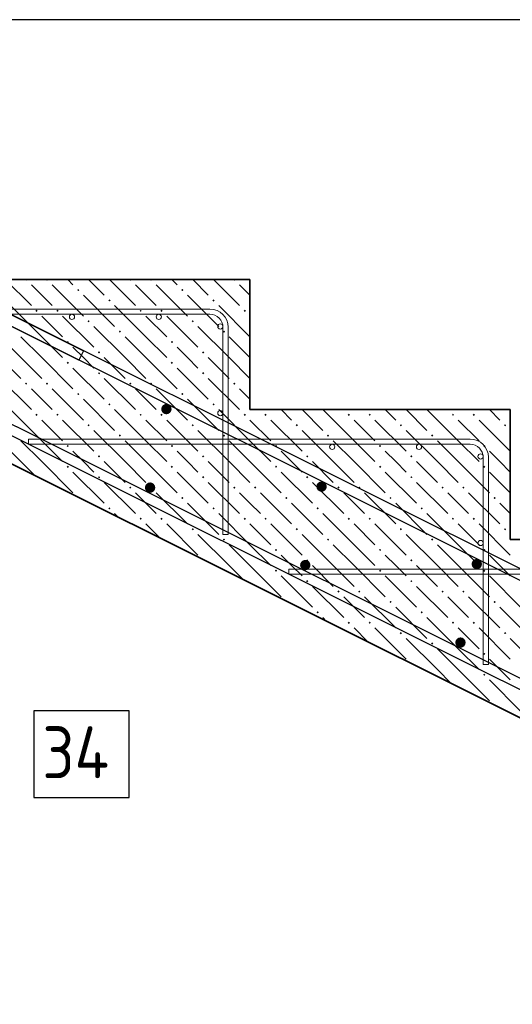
# Model space of a CAD drawing. Header units: millimetres. Extents: x 0 to 21000, y -5 to 14855.
# Tile 8 of 24: x 7254 to 8674, y 10238 to 13078. Entities that reach past the tile are written whole.
import ezdxf

# ---------------------------------------------------------------- set-up
doc = ezdxf.new("R2010")
doc.units = ezdxf.units.MM
doc.layers.add('ЖБ Лестница', color=7, linetype='Continuous', lineweight=25, true_color=0xe0e0ff)
for name, color, linetype, lineweight in [('Обрамление П-обр. равн.', 7, 'Continuous', 25), ('Обрамление проемов стержнями', 7, 'Continuous', 25), ('Размерная линия_ общее', 7, 'Continuous', 13), ('Фоновоя арматура Х1', 7, 'Continuous', 25)]:
    doc.layers.add(name, color=color, linetype=linetype, lineweight=lineweight)
doc.styles.add('ISOCPEUR', font='txt')

msp = doc.modelspace()

# ---------------------------------------------------------------- hatches: boundary and pattern name
at = {"layer": 'ЖБ Лестница', "linetype": 'Continuous', "lineweight": 18, "transparency": 33554687}
for points in [[(7269.7, 12328.4), (7276.2, 12328.4), (7272.9, 12325.2)], [(7329.7, 12328.4), (7336.2, 12328.4), (7332.9, 12325.2)], [(7419.7, 12298.4), (7422.9, 12301.7), (7426.2, 12298.4), (7422.9, 12295.2)], [(7569.7, 12328.4), (7576.2, 12328.4), (7572.9, 12325.2)], [(7629.7, 12328.4), (7636.2, 12328.4), (7632.9, 12325.2)], [(7719.7, 12298.4), (7722.9, 12301.7), (7726.2, 12298.4), (7722.9, 12295.2)], [(7869.7, 12328.4), (7876.2, 12328.4), (7872.9, 12325.2)], [(7509.7, 12268.4), (7512.9, 12271.7), (7516.2, 12268.4), (7512.9, 12265.2)], [(7809.7, 12268.4), (7812.9, 12271.7), (7816.2, 12268.4), (7812.9, 12265.2)], [(7299.7, 12238.4), (7302.9, 12241.7), (7306.2, 12238.4), (7302.9, 12235.2)], [(7359.7, 12238.4), (7362.9, 12241.7), (7366.2, 12238.4), (7362.9, 12235.2)], [(7599.7, 12238.4), (7602.9, 12241.7), (7606.2, 12238.4), (7602.9, 12235.2)], [(7659.7, 12238.4), (7662.9, 12241.7), (7666.2, 12238.4), (7662.9, 12235.2)], [(7899.7, 12238.4), (7902.9, 12241.7), (7906.2, 12238.4), (7902.9, 12235.2)], [(7449.7, 12208.4), (7452.9, 12211.7), (7456.2, 12208.4), (7452.9, 12205.2)], [(7749.7, 12208.4), (7752.9, 12211.7), (7756.2, 12208.4), (7752.9, 12205.2)], [(7539.7, 12178.4), (7542.9, 12181.7), (7546.2, 12178.4), (7542.9, 12175.2)], [(7839.7, 12178.4), (7842.9, 12181.7), (7846.2, 12178.4), (7842.9, 12175.2)], [(7389.7, 12148.4), (7392.9, 12151.7), (7396.2, 12148.4), (7392.9, 12145.2)], [(7689.7, 12148.4), (7692.9, 12151.7), (7696.2, 12148.4), (7692.9, 12145.2)], [(7479.7, 12118.4), (7482.9, 12121.7), (7486.2, 12118.4), (7482.9, 12115.2)], [(7779.7, 12118.4), (7782.9, 12121.7), (7786.2, 12118.4), (7782.9, 12115.2)], [(7389.7, 12088.4), (7392.9, 12091.7), (7396.2, 12088.4), (7392.9, 12085.2)], [(7689.7, 12088.4), (7692.9, 12091.7), (7696.2, 12088.4), (7692.9, 12085.2)], [(7479.7, 12058.4), (7482.9, 12061.7), (7486.2, 12058.4), (7482.9, 12055.2)], [(7779.7, 12058.4), (7782.9, 12061.7), (7786.2, 12058.4), (7782.9, 12055.2)], [(7269.7, 12028.4), (7272.9, 12031.7), (7276.2, 12028.4), (7272.9, 12025.2)], [(7329.7, 12028.4), (7332.9, 12031.7), (7336.2, 12028.4), (7332.9, 12025.2)], [(7569.7, 12028.4), (7572.9, 12031.7), (7576.2, 12028.4), (7572.9, 12025.2)], [(7629.7, 12028.4), (7632.9, 12031.7), (7636.2, 12028.4), (7632.9, 12025.2)], [(7869.7, 12028.4), (7872.9, 12031.7), (7876.2, 12028.4), (7872.9, 12025.2)], [(7419.7, 11998.4), (7422.9, 12001.7), (7426.2, 11998.4), (7422.9, 11995.2)], [(7719.7, 11998.4), (7722.9, 12001.7), (7726.2, 11998.4), (7722.9, 11995.2)], [(7509.7, 11968.4), (7512.9, 11971.7), (7516.2, 11968.4), (7512.9, 11965.2)], [(7809.7, 11968.4), (7812.9, 11971.7), (7816.2, 11968.4), (7812.9, 11965.2)], [(7299.7, 11938.4), (7302.9, 11941.7), (7306.2, 11938.4), (7302.9, 11935.2)], [(7359.7, 11938.4), (7362.9, 11941.7), (7366.2, 11938.4), (7362.9, 11935.2)], [(7599.7, 11938.4), (7602.9, 11941.7), (7606.2, 11938.4), (7602.9, 11935.2)], [(7659.7, 11938.4), (7662.9, 11941.7), (7666.2, 11938.4), (7662.9, 11935.2)], [(7899.7, 11938.4), (7902.9, 11941.7), (7906.2, 11938.4), (7902.9, 11935.2)], [(7959.7, 11938.4), (7962.9, 11941.7), (7966.2, 11938.4), (7962.9, 11935.2)], [(8199.7, 11938.4), (8202.9, 11941.7), (8206.2, 11938.4), (8202.9, 11935.2)], [(8259.7, 11938.4), (8262.9, 11941.7), (8266.2, 11938.4), (8262.9, 11935.2)], [(8499.7, 11938.4), (8502.9, 11941.7), (8506.2, 11938.4), (8502.9, 11935.2)], [(8559.7, 11938.4), (8562.9, 11941.7), (8566.2, 11938.4), (8562.9, 11935.2)], [(7449.7, 11908.4), (7452.9, 11911.7), (7456.2, 11908.4), (7452.9, 11905.2)], [(7749.7, 11908.4), (7752.9, 11911.7), (7756.2, 11908.4), (7752.9, 11905.2)], [(8049.7, 11908.4), (8052.9, 11911.7), (8056.2, 11908.4), (8052.9, 11905.2)], [(8349.7, 11908.4), (8352.9, 11911.7), (8356.2, 11908.4), (8352.9, 11905.2)], [(8649.7, 11908.4), (8652.9, 11911.7), (8656.2, 11908.4), (8652.9, 11905.2)], [(7539.7, 11878.4), (7542.9, 11881.7), (7546.2, 11878.4), (7542.9, 11875.2)], [(7839.7, 11878.4), (7842.9, 11881.7), (7846.2, 11878.4), (7842.9, 11875.2)], [(8139.7, 11878.4), (8142.9, 11881.7), (8146.2, 11878.4), (8142.9, 11875.2)], [(8439.7, 11878.4), (8442.9, 11881.7), (8446.2, 11878.4), (8442.9, 11875.2)], [(7389.7, 11848.4), (7392.9, 11851.7), (7396.2, 11848.4), (7392.9, 11845.2)], [(7689.7, 11848.4), (7692.9, 11851.7), (7696.2, 11848.4), (7692.9, 11845.2)], [(7989.7, 11848.4), (7992.9, 11851.7), (7996.2, 11848.4), (7992.9, 11845.2)], [(8289.7, 11848.4), (8292.9, 11851.7), (8296.2, 11848.4), (8292.9, 11845.2)], [(8589.7, 11848.4), (8592.9, 11851.7), (8596.2, 11848.4), (8592.9, 11845.2)], [(7479.7, 11818.4), (7482.9, 11821.7), (7486.2, 11818.4), (7482.9, 11815.2)], [(7779.7, 11818.4), (7782.9, 11821.7), (7786.2, 11818.4), (7782.9, 11815.2)], [(8079.7, 11818.4), (8082.9, 11821.7), (8086.2, 11818.4), (8082.9, 11815.2)], [(8379.7, 11818.4), (8382.9, 11821.7), (8386.2, 11818.4), (8382.9, 11815.2)], [(7389.7, 11788.4), (7392.9, 11791.7), (7396.2, 11788.4), (7392.9, 11785.2)], [(7689.7, 11788.4), (7692.9, 11791.7), (7696.2, 11788.4), (7692.9, 11785.2)], [(7989.7, 11788.4), (7992.9, 11791.7), (7996.2, 11788.4), (7992.9, 11785.2)], [(8289.7, 11788.4), (8292.9, 11791.7), (8296.2, 11788.4), (8292.9, 11785.2)], [(8589.7, 11788.4), (8592.9, 11791.7), (8596.2, 11788.4), (8592.9, 11785.2)], [(7479.7, 11758.4), (7482.9, 11761.7), (7486.2, 11758.4), (7482.9, 11755.2)], [(7779.7, 11758.4), (7782.9, 11761.7), (7786.2, 11758.4), (7782.9, 11755.2)], [(8079.7, 11758.4), (8082.9, 11761.7), (8086.2, 11758.4), (8082.9, 11755.2)], [(8379.7, 11758.4), (8382.9, 11761.7), (8386.2, 11758.4), (8382.9, 11755.2)], [(7569.7, 11728.4), (7572.9, 11731.7), (7576.2, 11728.4), (7572.9, 11725.2)], [(7629.7, 11728.4), (7632.9, 11731.7), (7636.2, 11728.4), (7632.9, 11725.2)], [(7869.7, 11728.4), (7872.9, 11731.7), (7876.2, 11728.4), (7872.9, 11725.2)], [(7929.7, 11728.4), (7932.9, 11731.7), (7936.2, 11728.4), (7932.9, 11725.2)], [(8169.7, 11728.4), (8172.9, 11731.7), (8176.2, 11728.4), (8172.9, 11725.2)], [(8229.7, 11728.4), (8232.9, 11731.7), (8236.2, 11728.4), (8232.9, 11725.2)], [(8469.7, 11728.4), (8472.9, 11731.7), (8476.2, 11728.4), (8472.9, 11725.2)], [(8529.7, 11728.4), (8532.9, 11731.7), (8536.2, 11728.4), (8532.9, 11725.2)], [(7422.4, 11701.2), (7422.9, 11701.7), (7424.4, 11700.2)], [(7719.7, 11698.4), (7722.9, 11701.7), (7726.2, 11698.4), (7722.9, 11695.2)], [(8019.7, 11698.4), (8022.9, 11701.7), (8026.2, 11698.4), (8022.9, 11695.2)], [(8319.7, 11698.4), (8322.9, 11701.7), (8326.2, 11698.4), (8322.9, 11695.2)], [(8619.7, 11698.4), (8622.9, 11701.7), (8626.2, 11698.4), (8622.9, 11695.2)], [(7509.7, 11668.4), (7512.9, 11671.7), (7516.2, 11668.4), (7512.9, 11665.2)], [(7809.7, 11668.4), (7812.9, 11671.7), (7816.2, 11668.4), (7812.9, 11665.2)], [(8109.7, 11668.4), (8112.9, 11671.7), (8116.2, 11668.4), (8112.9, 11665.2)], [(8409.7, 11668.4), (8412.9, 11671.7), (8416.2, 11668.4), (8412.9, 11665.2)], [(7599.7, 11638.4), (7602.9, 11641.7), (7606.2, 11638.4), (7602.9, 11635.2)], [(7659.7, 11638.4), (7662.9, 11641.7), (7666.2, 11638.4), (7662.9, 11635.2)], [(7899.7, 11638.4), (7902.9, 11641.7), (7906.2, 11638.4), (7902.9, 11635.2)], [(7959.7, 11638.4), (7962.9, 11641.7), (7966.2, 11638.4), (7962.9, 11635.2)], [(8199.7, 11638.4), (8202.9, 11641.7), (8206.2, 11638.4), (8202.9, 11635.2)], [(8259.7, 11638.4), (8262.9, 11641.7), (8266.2, 11638.4), (8262.9, 11635.2)], [(8499.7, 11638.4), (8502.9, 11641.7), (8506.2, 11638.4), (8502.9, 11635.2)], [(8559.7, 11638.4), (8562.9, 11641.7), (8566.2, 11638.4), (8562.9, 11635.2)], [(7749.7, 11608.4), (7752.9, 11611.7), (7756.2, 11608.4), (7752.9, 11605.2)], [(8049.7, 11608.4), (8052.9, 11611.7), (8056.2, 11608.4), (8052.9, 11605.2)], [(8349.7, 11608.4), (8352.9, 11611.7), (8356.2, 11608.4), (8352.9, 11605.2)], [(8649.7, 11608.4), (8652.9, 11611.7), (8656.2, 11608.4), (8652.9, 11605.2)], [(7839.7, 11578.4), (7842.9, 11581.7), (7846.2, 11578.4), (7842.9, 11575.2)], [(8139.7, 11578.4), (8142.9, 11581.7), (8146.2, 11578.4), (8142.9, 11575.2)], [(8439.7, 11578.4), (8442.9, 11581.7), (8446.2, 11578.4), (8442.9, 11575.2)], [(7989.7, 11548.4), (7992.9, 11551.7), (7996.2, 11548.4), (7992.9, 11545.2)], [(8289.7, 11548.4), (8292.9, 11551.7), (8296.2, 11548.4), (8292.9, 11545.2)], [(8589.7, 11548.4), (8592.9, 11551.7), (8596.2, 11548.4), (8592.9, 11545.2)], [(7782.4, 11521.2), (7782.9, 11521.7), (7784.4, 11520.2)], [(8079.7, 11518.4), (8082.9, 11521.7), (8086.2, 11518.4), (8082.9, 11515.2)], [(8379.7, 11518.4), (8382.9, 11521.7), (8386.2, 11518.4), (8382.9, 11515.2)], [(7989.7, 11488.4), (7992.9, 11491.7), (7996.2, 11488.4), (7992.9, 11485.2)], [(8289.7, 11488.4), (8292.9, 11491.7), (8296.2, 11488.4), (8292.9, 11485.2)], [(8589.7, 11488.4), (8592.9, 11491.7), (8596.2, 11488.4), (8592.9, 11485.2)], [(8079.7, 11458.4), (8082.9, 11461.7), (8086.2, 11458.4), (8082.9, 11455.2)], [(8379.7, 11458.4), (8382.9, 11461.7), (8386.2, 11458.4), (8382.9, 11455.2)], [(8169.7, 11428.4), (8172.9, 11431.7), (8176.2, 11428.4), (8172.9, 11425.2)], [(8229.7, 11428.4), (8232.9, 11431.7), (8236.2, 11428.4), (8232.9, 11425.2)], [(8469.7, 11428.4), (8472.9, 11431.7), (8476.2, 11428.4), (8472.9, 11425.2)], [(8529.7, 11428.4), (8532.9, 11431.7), (8536.2, 11428.4), (8532.9, 11425.2)], [(8022.4, 11401.2), (8022.9, 11401.7), (8024.4, 11400.2)], [(8319.7, 11398.4), (8322.9, 11401.7), (8326.2, 11398.4), (8322.9, 11395.2)], [(8619.7, 11398.4), (8622.9, 11401.7), (8626.2, 11398.4), (8622.9, 11395.2)], [(8109.7, 11368.4), (8112.9, 11371.7), (8116.2, 11368.4), (8112.9, 11365.2)], [(8409.7, 11368.4), (8412.9, 11371.7), (8416.2, 11368.4), (8412.9, 11365.2)], [(8199.7, 11338.4), (8202.9, 11341.7), (8206.2, 11338.4), (8202.9, 11335.2)], [(8259.7, 11338.4), (8262.9, 11341.7), (8266.2, 11338.4), (8262.9, 11335.2)], [(8499.7, 11338.4), (8502.9, 11341.7), (8506.2, 11338.4), (8502.9, 11335.2)], [(8559.7, 11338.4), (8562.9, 11341.7), (8566.2, 11338.4), (8562.9, 11335.2)], [(8349.7, 11308.4), (8352.9, 11311.7), (8356.2, 11308.4), (8352.9, 11305.2)], [(8649.7, 11308.4), (8652.9, 11311.7), (8656.2, 11308.4), (8652.9, 11305.2)], [(8439.7, 11278.4), (8442.9, 11281.7), (8446.2, 11278.4), (8442.9, 11275.2)], [(8589.7, 11248.4), (8592.9, 11251.7), (8596.2, 11248.4), (8592.9, 11245.2)], [(8382.4, 11221.2), (8382.9, 11221.7), (8384.4, 11220.2)], [(8589.7, 11188.4), (8592.9, 11191.7), (8596.2, 11188.4), (8592.9, 11185.2)], [(8622.4, 11101.2), (8622.9, 11101.7), (8624.4, 11100.2)]]:
    msp.add_hatch(color=7, dxfattribs=at).paths.add_polyline_path(points, flags=16)
at = {"layer": 'Фоновоя арматура Х1', "linetype": 'Continuous', "lineweight": 35, "transparency": 33554687}
for points in [[(7692, 11954.9), (7690.9, 11960.7), (7687.6, 11965.5), (7682.8, 11968.8), (7677, 11969.9), (7671.3, 11968.8), (7666.4, 11965.5), (7663.2, 11960.7), (7662, 11954.9), (7663.2, 11949.2), (7666.4, 11944.3), (7671.3, 11941.1), (7677, 11939.9), (7682.8, 11941.1), (7687.6, 11944.3), (7690.9, 11949.2)], [(7645.1, 11728.4), (7643.9, 11734.2), (7640.7, 11739), (7635.8, 11742.3), (7630.1, 11743.4), (7624.3, 11742.3), (7619.5, 11739), (7616.2, 11734.2), (7615.1, 11728.4), (7616.2, 11722.7), (7619.5, 11717.8), (7624.3, 11714.6), (7630.1, 11713.4), (7635.8, 11714.6), (7640.7, 11717.8), (7643.9, 11722.7)], [(8139.2, 11731.3), (8138.1, 11737.1), (8134.8, 11741.9), (8130, 11745.2), (8124.2, 11746.3), (8118.5, 11745.2), (8113.6, 11741.9), (8110.4, 11737.1), (8109.2, 11731.3), (8110.4, 11725.6), (8113.6, 11720.7), (8118.5, 11717.5), (8124.2, 11716.3), (8130, 11717.5), (8134.8, 11720.7), (8138.1, 11725.6)], [(8092.3, 11504.8), (8091.1, 11510.5), (8087.9, 11515.4), (8083, 11518.7), (8077.3, 11519.8), (8071.5, 11518.7), (8066.7, 11515.4), (8063.4, 11510.5), (8062.3, 11504.8), (8063.4, 11499.1), (8066.7, 11494.2), (8071.5, 11491), (8077.3, 11489.8), (8083, 11491), (8087.9, 11494.2), (8091.1, 11499.1)], [(8586.4, 11507.7), (8585.3, 11513.5), (8582.1, 11518.3), (8577.2, 11521.6), (8571.5, 11522.7), (8565.7, 11521.6), (8560.8, 11518.3), (8557.6, 11513.5), (8556.4, 11507.7), (8557.6, 11502), (8560.8, 11497.1), (8565.7, 11493.9), (8571.5, 11492.7), (8577.2, 11493.9), (8582.1, 11497.1), (8585.3, 11502)], [(8539.5, 11281.2), (8538.3, 11286.9), (8535.1, 11291.8), (8530.2, 11295.1), (8524.5, 11296.2), (8518.8, 11295.1), (8513.9, 11291.8), (8510.6, 11286.9), (8509.5, 11281.2), (8510.6, 11275.5), (8513.9, 11270.6), (8518.8, 11267.3), (8524.5, 11266.2), (8530.2, 11267.3), (8535.1, 11270.6), (8538.3, 11275.5)]]:
    msp.add_hatch(color=7, dxfattribs=at).paths.add_polyline_path(points)

# ---------------------------------------------------------------- linework, layer by layer
at = {"color": 7, "linetype": 'Continuous', "lineweight": 25, "transparency": 33554687}
for points in [[(2355, 13015.9), (5629.4, 13015.9), (5635, 13015.7), (5640.8, 13015.2), (5646.5, 13014.3), (5652.1, 13013.1), (5657.6, 13011.7), (5663.1, 13009.9), (5668.5, 13007.8), (5673.6, 13005.5), (14543, 8570.8)], [(14530.1, 8543.7), (5660.7, 12978.4), (5656.9, 12980.1), (5653.1, 12981.6), (5649.1, 12982.9), (5645.2, 12983.9), (5641.2, 12984.8), (5637.1, 12985.4), (5633, 12985.8), (5628.8, 12985.9), (2355, 12985.9), (2355, 13015.9)], [(13890.2, 8547.8), (5011.2, 12987.4), (5007.3, 12989.1), (5003.5, 12990.6), (4999.6, 12991.8), (4995.6, 12992.9), (4991.6, 12993.7), (4987.5, 12994.3), (4983.4, 12994.7), (4979.2, 12994.9), (3749.6, 12994.9), (3749.6, 13024.9), (4979.8, 13024.9), (4985.5, 13024.7), (4991.2, 13024.1), (4996.9, 13023.3), (5002.5, 13022.1), (5008, 13020.6), (5013.5, 13018.8), (5018.9, 13016.8), (5024, 13014.5), (13903.1, 8574.9)]]:
    msp.add_lwpolyline(points, dxfattribs=at)
at = {"layer": 'ЖБ Лестница', "color": 7, "linetype": 'Continuous', "lineweight": 35, "transparency": 33554687}
for p, q in [((5667.9, 12578.4), (13917.9, 8453.4)), ((7917.9, 12328.4), (7167.9, 12328.4)), ((7917.9, 11953.4), (7917.9, 12328.4)), ((8667.9, 11953.4), (7917.9, 11953.4)), ((8667.9, 11578.4), (8667.9, 11953.4)), ((9417.9, 11578.4), (8667.9, 11578.4))]:
    msp.add_line(p, q, dxfattribs=at)
at = {"layer": 'ЖБ Лестница', "color": 9, "linetype": 'Continuous', "lineweight": 18, "true_color": 0xc7c7c7, "transparency": 33554687}
for p, q in [((7212.9, 12328.4), (7287.9, 12253.4)), ((7317.9, 12283.4), (7287.9, 12313.4)), ((7347.9, 12313.4), (7437.9, 12223.4)), ((7392.9, 12328.4), (7407.9, 12313.4)), ((7452.9, 12328.4), (7497.9, 12283.4)), ((7512.9, 12328.4), (7587.9, 12253.4)), ((7617.9, 12283.4), (7587.9, 12313.4)), ((7647.9, 12313.4), (7737.9, 12223.4)), ((7692.9, 12328.4), (7707.9, 12313.4)), ((7752.9, 12328.4), (7797.9, 12283.4)), ((7812.9, 12328.4), (7887.9, 12253.4)), ((7917.9, 12283.4), (7887.9, 12313.4)), ((7347.9, 12253.4), (7317.9, 12283.4)), ((7437.9, 12283.4), (7527.9, 12193.4)), ((7647.9, 12253.4), (7617.9, 12283.4)), ((7737.9, 12283.4), (7827.9, 12193.4)), ((7317.9, 12163.4), (7227.9, 12253.4)), ((7617.9, 12163.4), (7527.9, 12253.4)), ((7917.9, 12163.4), (7827.9, 12253.4)), ((7317.9, 12223.4), (7377.9, 12163.4)), ((7377.9, 12223.4), (7467.9, 12133.4)), ((7617.9, 12223.4), (7677.9, 12163.4)), ((7677.9, 12223.4), (7767.9, 12133.4)), ((7257.9, 12103.4), (7167.9, 12193.4)), ((7557.9, 12103.4), (7467.9, 12193.4)), ((7857.9, 12103.4), (7767.9, 12193.4)), ((7257.9, 12163.4), (7317.9, 12103.4)), ((7317.9, 12163.4), (7377.9, 12103.4)), ((7557.9, 12163.4), (7617.9, 12103.4)), ((7617.9, 12163.4), (7677.9, 12103.4)), ((7857.9, 12163.4), (7917.9, 12103.4)), ((7437.9, 12103.4), (7407.9, 12133.4)), ((7737.9, 12103.4), (7707.9, 12133.4)), ((7197.9, 12103.4), (7257.9, 12043.4)), ((7257.9, 12103.4), (7317.9, 12043.4)), ((7317.9, 12103.4), (7407.9, 12013.4)), ((7467.9, 12073.4), (7437.9, 12103.4)), ((7497.9, 12103.4), (7557.9, 12043.4)), ((7557.9, 12103.4), (7617.9, 12043.4)), ((7617.9, 12103.4), (7707.9, 12013.4)), ((7767.9, 12073.4), (7737.9, 12103.4)), ((7797.9, 12103.4), (7857.9, 12043.4)), ((7857.9, 12103.4), (7917.9, 12043.4)), ((7917.9, 12103.4), (7917.9, 12103.4)), ((7407.9, 12073.4), (7497.9, 11983.4)), ((7707.9, 12073.4), (7797.9, 11983.4)), ((7197.9, 12043.4), (7287.9, 11953.4)), ((7497.9, 12043.4), (7587.9, 11953.4)), ((7797.9, 12043.4), (7887.9, 11953.4)), ((7317.9, 11983.4), (7287.9, 12013.4)), ((7347.9, 12013.4), (7437.9, 11923.4)), ((7617.9, 11983.4), (7587.9, 12013.4)), ((7647.9, 12013.4), (7737.9, 11923.4)), ((7917.9, 11983.4), (7887.9, 12013.4)), ((7347.9, 11953.4), (7317.9, 11983.4)), ((7437.9, 11983.4), (7527.9, 11893.4)), ((7647.9, 11953.4), (7617.9, 11983.4)), ((7737.9, 11983.4), (7827.9, 11893.4)), ((7917.9, 11983.4), (7917.9, 11983.4)), ((7317.9, 11863.4), (7227.9, 11953.4)), ((7617.9, 11863.4), (7527.9, 11953.4)), ((7917.9, 11863.4), (7827.9, 11953.4)), ((7947.9, 11953.4), (7947.9, 11953.4)), ((8007.9, 11953.4), (8037.9, 11923.4)), ((8067.9, 11953.4), (8127.9, 11893.4)), ((8217.9, 11863.4), (8127.9, 11953.4)), ((8187.9, 11953.4), (8187.9, 11953.4)), ((8247.9, 11953.4), (8247.9, 11953.4)), ((8307.9, 11953.4), (8337.9, 11923.4)), ((8367.9, 11953.4), (8427.9, 11893.4)), ((8517.9, 11863.4), (8427.9, 11953.4)), ((8487.9, 11953.4), (8487.9, 11953.4)), ((8547.9, 11953.4), (8547.9, 11953.4)), ((8607.9, 11953.4), (8637.9, 11923.4)), ((8667.9, 11953.4), (8667.9, 11953.4)), ((7317.9, 11923.4), (7377.9, 11863.4)), ((7377.9, 11923.4), (7467.9, 11833.4)), ((7617.9, 11923.4), (7677.9, 11863.4)), ((7677.9, 11923.4), (7767.9, 11833.4)), ((7917.9, 11923.4), (7977.9, 11863.4)), ((7977.9, 11923.4), (8067.9, 11833.4)), ((8217.9, 11923.4), (8277.9, 11863.4)), ((8277.9, 11923.4), (8367.9, 11833.4)), ((8517.9, 11923.4), (8577.9, 11863.4)), ((8577.9, 11923.4), (8667.9, 11833.4)), ((7257.9, 11803.4), (7167.9, 11893.4)), ((7557.9, 11803.4), (7467.9, 11893.4)), ((7857.9, 11803.4), (7767.9, 11893.4)), ((8157.9, 11803.4), (8067.9, 11893.4)), ((8457.9, 11803.4), (8367.9, 11893.4)), ((8667.9, 11893.4), (8667.9, 11893.4)), ((7257.9, 11863.4), (7317.9, 11803.4)), ((7317.9, 11863.4), (7377.9, 11803.4)), ((7557.9, 11863.4), (7617.9, 11803.4)), ((7617.9, 11863.4), (7677.9, 11803.4)), ((7857.9, 11863.4), (7917.9, 11803.4)), ((7917.9, 11863.4), (7977.9, 11803.4)), ((8157.9, 11863.4), (8217.9, 11803.4)), ((8217.9, 11863.4), (8277.9, 11803.4)), ((8457.9, 11863.4), (8517.9, 11803.4)), ((8517.9, 11863.4), (8577.9, 11803.4)), ((7437.9, 11803.4), (7407.9, 11833.4)), ((7737.9, 11803.4), (7707.9, 11833.4)), ((8037.9, 11803.4), (8007.9, 11833.4)), ((8337.9, 11803.4), (8307.9, 11833.4)), ((8637.9, 11803.4), (8607.9, 11833.4)), ((7257.9, 11803.4), (7297.9, 11763.4)), ((7317.9, 11803.4), (7407.9, 11713.4)), ((7467.9, 11773.4), (7437.9, 11803.4)), ((7497.9, 11803.4), (7557.9, 11743.4)), ((7557.9, 11803.4), (7617.9, 11743.4)), ((7617.9, 11803.4), (7707.9, 11713.4)), ((7767.9, 11773.4), (7737.9, 11803.4)), ((7797.9, 11803.4), (7857.9, 11743.4)), ((7857.9, 11803.4), (7917.9, 11743.4)), ((7917.9, 11803.4), (8007.9, 11713.4)), ((8067.9, 11773.4), (8037.9, 11803.4)), ((8097.9, 11803.4), (8157.9, 11743.4)), ((8157.9, 11803.4), (8217.9, 11743.4)), ((8217.9, 11803.4), (8307.9, 11713.4)), ((8367.9, 11773.4), (8337.9, 11803.4)), ((8397.9, 11803.4), (8457.9, 11743.4)), ((8457.9, 11803.4), (8517.9, 11743.4)), ((8517.9, 11803.4), (8607.9, 11713.4)), ((8667.9, 11773.4), (8637.9, 11803.4)), ((7407.9, 11773.4), (7497.9, 11683.4)), ((7707.9, 11773.4), (7797.9, 11683.4)), ((8007.9, 11773.4), (8097.9, 11683.4)), ((8307.9, 11773.4), (8397.9, 11683.4)), ((8607.9, 11773.4), (8667.9, 11713.4)), ((7497.9, 11743.4), (7587.9, 11653.4)), ((7797.9, 11743.4), (7887.9, 11653.4)), ((8097.9, 11743.4), (8187.9, 11653.4)), ((8397.9, 11743.4), (8487.9, 11653.4)), ((7617.9, 11683.4), (7587.9, 11713.4)), ((7647.9, 11713.4), (7737.9, 11623.4)), ((7917.9, 11683.4), (7887.9, 11713.4)), ((7947.9, 11713.4), (8037.9, 11623.4)), ((8217.9, 11683.4), (8187.9, 11713.4)), ((8247.9, 11713.4), (8337.9, 11623.4)), ((8517.9, 11683.4), (8487.9, 11713.4)), ((8547.9, 11713.4), (8637.9, 11623.4)), ((7647.9, 11653.4), (7617.9, 11683.4)), ((7737.9, 11683.4), (7827.9, 11593.4)), ((7947.9, 11653.4), (7917.9, 11683.4)), ((8037.9, 11683.4), (8127.9, 11593.4)), ((8247.9, 11653.4), (8217.9, 11683.4)), ((8337.9, 11683.4), (8427.9, 11593.4)), ((8547.9, 11653.4), (8517.9, 11683.4)), ((8637.9, 11683.4), (8667.9, 11653.4)), ((7537.9, 11643.4), (7527.9, 11653.4)), ((7917.9, 11563.4), (7827.9, 11653.4)), ((8217.9, 11563.4), (8127.9, 11653.4)), ((8517.9, 11563.4), (8427.9, 11653.4)), ((7617.9, 11623.4), (7657.9, 11583.4)), ((7677.9, 11623.4), (7767.9, 11533.4)), ((7917.9, 11623.4), (7977.9, 11563.4)), ((7977.9, 11623.4), (8067.9, 11533.4)), ((8217.9, 11623.4), (8277.9, 11563.4)), ((8277.9, 11623.4), (8367.9, 11533.4)), ((8517.9, 11623.4), (8577.9, 11563.4)), ((8577.9, 11623.4), (8667.9, 11533.4)), ((7857.9, 11503.4), (7767.9, 11593.4)), ((8157.9, 11503.4), (8067.9, 11593.4)), ((8457.9, 11503.4), (8367.9, 11593.4)), ((8667.9, 11593.4), (8667.9, 11593.4)), ((7857.9, 11563.4), (7917.9, 11503.4)), ((7917.9, 11563.4), (7977.9, 11503.4)), ((8157.9, 11563.4), (8217.9, 11503.4)), ((8217.9, 11563.4), (8277.9, 11503.4)), ((8457.9, 11563.4), (8517.9, 11503.4)), ((8517.9, 11563.4), (8577.9, 11503.4)), ((8037.9, 11503.4), (8007.9, 11533.4)), ((8337.9, 11503.4), (8307.9, 11533.4)), ((8637.9, 11503.4), (8607.9, 11533.4)), ((7857.9, 11503.4), (7897.9, 11463.4)), ((7917.9, 11503.4), (8007.9, 11413.4)), ((8067.9, 11473.4), (8037.9, 11503.4)), ((8097.9, 11503.4), (8157.9, 11443.4)), ((8157.9, 11503.4), (8217.9, 11443.4)), ((8217.9, 11503.4), (8307.9, 11413.4)), ((8367.9, 11473.4), (8337.9, 11503.4)), ((8397.9, 11503.4), (8457.9, 11443.4)), ((8457.9, 11503.4), (8517.9, 11443.4)), ((8517.9, 11503.4), (8607.9, 11413.4)), ((8667.9, 11473.4), (8637.9, 11503.4)), ((8007.9, 11473.4), (8097.9, 11383.4)), ((8307.9, 11473.4), (8397.9, 11383.4)), ((8607.9, 11473.4), (8697.9, 11383.4)), ((8097.9, 11443.4), (8187.9, 11353.4)), ((8397.9, 11443.4), (8487.9, 11353.4)), ((8217.9, 11383.4), (8187.9, 11413.4)), ((8247.9, 11413.4), (8337.9, 11323.4)), ((8517.9, 11383.4), (8487.9, 11413.4)), ((8547.9, 11413.4), (8637.9, 11323.4)), ((8247.9, 11353.4), (8217.9, 11383.4)), ((8337.9, 11383.4), (8427.9, 11293.4)), ((8547.9, 11353.4), (8517.9, 11383.4)), ((8637.9, 11383.4), (8727.9, 11293.4)), ((8137.9, 11343.4), (8127.9, 11353.4)), ((8517.9, 11263.4), (8427.9, 11353.4)), ((8217.9, 11323.4), (8257.9, 11283.4)), ((8277.9, 11323.4), (8367.9, 11233.4)), ((8517.9, 11323.4), (8577.9, 11263.4)), ((8577.9, 11323.4), (8667.9, 11233.4)), ((8457.9, 11203.4), (8367.9, 11293.4)), ((8757.9, 11203.4), (8667.9, 11293.4)), ((8457.9, 11263.4), (8517.9, 11203.4)), ((8517.9, 11263.4), (8577.9, 11203.4)), ((8637.9, 11203.4), (8607.9, 11233.4)), ((8457.9, 11203.4), (8497.9, 11163.4)), ((8517.9, 11203.4), (8607.9, 11113.4)), ((8667.9, 11173.4), (8637.9, 11203.4)), ((8607.9, 11173.4), (8697.9, 11083.4))]:
    msp.add_line(p, q, dxfattribs=at)
at = {"layer": 'Обрамление П-обр. равн.', "color": 38, "linetype": 'Continuous', "lineweight": 25, "true_color": 0x5f1e0f, "transparency": 33554687}
msp.add_lwpolyline([(7425.1, 12096.2), (6325.7, 12645.9), (6321.9, 12647.6), (6318.1, 12649.1), (6314.1, 12650.4), (6310.2, 12651.4), (6306.2, 12652.3), (6302.1, 12652.9), (6298, 12653.3), (6293.8, 12653.4), (2355, 12653.4), (2355, 12683.4), (6294.4, 12683.4), (6300, 12683.2), (6305.8, 12682.7), (6311.5, 12681.8), (6317.1, 12680.6), (6322.6, 12679.2), (6328.1, 12677.4), (6333.5, 12675.3), (6338.6, 12673), (7438.5, 12123.1), (7425.1, 12096.2)], dxfattribs=at)
at = {"layer": 'Обрамление П-обр. равн.', "color": 7, "linetype": 'Continuous', "lineweight": 25, "transparency": 33554687}
msp.add_lwpolyline([(7294.6, 10834.7), (7569.5, 10834.7), (7569.5, 11084.7), (7294.6, 11084.7), (7294.6, 10834.7)], dxfattribs=at)
at = {"layer": 'Обрамление проемов стержнями', "color": 7, "linetype": 'Continuous', "lineweight": 13, "transparency": 33554687}
for p, q in [((7802.5, 12243.4), (6530, 12243.4)), ((7802.5, 12228.4), (6530, 12228.4)), ((7840, 12190.9), (7840, 11593.4)), ((7855, 12190.9), (7855, 11593.4)), ((7280, 11853.4), (7280, 11868.4)), ((8552.5, 11868.4), (7280, 11868.4)), ((8552.5, 11853.4), (7280, 11853.4)), ((8590, 11815.9), (8590, 11218.4)), ((8605, 11815.9), (8605, 11218.4)), ((7840, 11593.4), (7855, 11593.4)), ((8030, 11478.4), (8030, 11493.4)), ((9302.5, 11493.4), (8030, 11493.4)), ((9302.5, 11478.4), (8030, 11478.4)), ((8590, 11218.4), (8605, 11218.4))]:
    msp.add_line(p, q, dxfattribs=at)
at = {"layer": 'Обрамление проемов стержнями', "color": 7, "linetype": 'Continuous', "lineweight": 18, "transparency": 33554687}
for centre in [(7405, 12220.9), (7655, 12220.9), (7832.5, 12193.4), (7832.5, 11943.4), (8155, 11845.9), (8405, 11845.9), (8582.5, 11818.4), (8582.5, 11568.4)]:
    msp.add_circle(centre, 7.5, dxfattribs=at)
at = {"layer": 'Обрамление проемов стержнями', "color": 7, "linetype": 'Continuous', "lineweight": 13, "transparency": 33554687}
for centre, radius in [((7802.5, 12190.9), 52.5), ((7802.5, 12190.9), 37.5), ((8552.5, 11815.9), 52.5), ((8552.5, 11815.9), 37.5)]:
    msp.add_arc(centre, radius, 0, 90, dxfattribs=at)
at = {"layer": 'Размерная линия_ общее', "color": 253, "linetype": 'Continuous', "lineweight": -3, "true_color": 0xa0a0a0, "transparency": 33554687}
msp.add_lwpolyline([(17423.7, 13078.4), (7376.2, 13078.4), (7376.2, 13078.4), (6467.5, 13078.4)], dxfattribs=at)

# ---------------------------------------------------------------- texts
at = {"layer": 'Обрамление П-обр. равн.', "color": 7, "linetype": 'Continuous', "lineweight": 13, "transparency": 33554687, "insert": (7319.5, 10889.7), "char_height": 150, "width": 291.003, "attachment_point": 7, "style": 'ISOCPEUR'}
msp.add_mtext('\\W0.88;34', dxfattribs=at)

doc.saveas('drawing.dxf')
